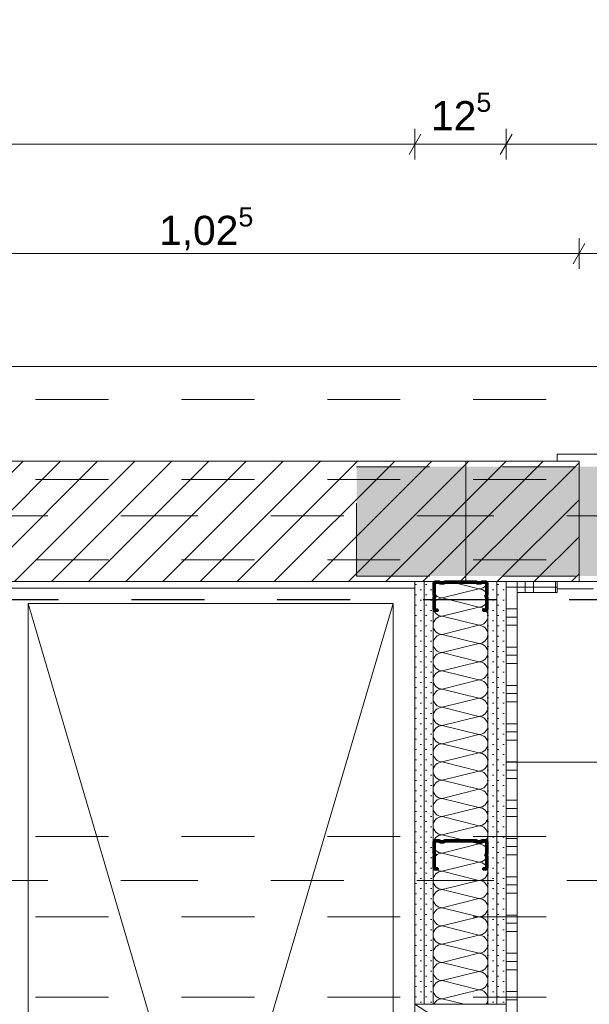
# Model space of a CAD drawing. Header units: metres. Extents: x -3.5 to 65.3, y -10.9 to 16.7.
# Tile 167 of 225: x 41.558 to 42.339, y 5.18 to 6.531. Entities that reach past the tile are written whole.
import ezdxf

# ---------------------------------------------------------------- set-up
doc = ezdxf.new("R2010")
doc.units = ezdxf.units.M
doc.header["$MEASUREMENT"] = 0
for name, pattern in [('Achse', [0.08, 0.04, -0.02, 0, -0.02]), ('Punktlinie eng', [0.015, 0.005, -0.01]), ('Strichlinie doppelt', [0.218722, 0.105833, -0.042333, 0.028222, -0.042333]), ('Strichlinie eng', [0.046, 0.03, -0.016]), ('Untersicht', [0.04, 0.03, -0.01]), ('Wipeout_Contour', [1, 0, -1])]:
    doc.linetypes.add(name, pattern=pattern)
for name, color, linetype in [('102 - Bemaßung_ Beschriftung.Detail_ Ausschnitt', 7, 'Continuous'), ('301 - Elemente.Linie', 7, 'Continuous'), ('451 - Universal.Achsen Raster', 7, 'Continuous'), ('605 - Struktur.Wand Innen', 7, 'Continuous'), ('608 - Struktur.Träger', 7, 'Continuous'), ('650 - Abdeckung.Fußboden Aufbau', 7, 'Continuous'), ('654 - Abdeckung.Wand Belag', 7, 'Continuous'), ('660 - Unterkonstruktion.Trockenbau', 7, 'Continuous'), ('701 - Einrichtung.Möbel', 7, 'Continuous'), ('Neubau_302 - Elemente.Schraffur', 7, 'Continuous'), ('Neubau_606 - Struktur.Wand Innen Ausbau', 7, 'Continuous'), ('Neubau_615 - Struktur.Sturz', 7, 'Continuous'), ('Neubau_650 - Abdeckung.Fußboden Aufbau', 7, 'Continuous'), ('Neubau_653 - Abdeckung.TB Verkofferung', 7, 'Continuous')]:
    doc.layers.add(name, color=color, linetype=linetype)
doc.styles.add('ERSTELLTER_STIL_1', font='txt')
doc.dimstyles.new('ERSTELLTER_STIL__1', dxfattribs={"dimtxt": 0.04, "dimasz": 0.02128, "dimexe": 0.18, "dimexo": 0.0625, "dimgap": 0, "dimtad": 1, "dimtih": 1, "dimtoh": 1, "dimzin": 0, "dimdsep": 46, "dimtxsty": 'ERSTELLTER_STIL_1', "dimblk": 'ARROWHEAD_2', "dimblk1": 'ARROWHEAD_2', "dimblk2": 'ARROWHEAD_2', "dimcen": 0.09, "dimse1": 1, "dimse2": 1, "dimclrd": 7, "dimclre": 7, "dimclrt": 7, "dimazin": 0, "dimtfac": 1, "dimtdec": 4, "dimtmove": 0, "dimatfit": 3, "dimfxl": 1, "dimtolj": 1, "dimtzin": 0, "dimarcsym": 0})
doc.dimstyles.new('ERSTELLTER_STIL__3', dxfattribs={"dimtxt": 0.04, "dimasz": 0.02128, "dimexe": 0.18, "dimexo": 0.0625, "dimgap": 0, "dimtad": 1, "dimzin": 0, "dimdsep": 46, "dimtxsty": 'ERSTELLTER_STIL_1', "dimblk": 'ARROWHEAD_2', "dimblk1": 'ARROWHEAD_2', "dimblk2": 'ARROWHEAD_2', "dimcen": 0.09, "dimse1": 1, "dimse2": 1, "dimclrd": 7, "dimclre": 7, "dimclrt": 7, "dimazin": 0, "dimtfac": 1, "dimtdec": 4, "dimtmove": 0, "dimatfit": 3, "dimfxl": 1, "dimtolj": 1, "dimtzin": 0, "dimarcsym": 0})
doc.dimstyles.new('ERSTELLTER_STIL__4', dxfattribs={"dimtxt": 0.04, "dimasz": 0.02128, "dimexe": 0.18, "dimexo": 0.0625, "dimgap": 0, "dimtad": 1, "dimzin": 0, "dimdsep": 46, "dimtxsty": 'ERSTELLTER_STIL_1', "dimblk": 'ARROWHEAD_2', "dimblk1": 'ARROWHEAD_2', "dimblk2": 'ARROWHEAD_2', "dimcen": 0.09, "dimse1": 1, "dimse2": 1, "dimclrd": 7, "dimclre": 7, "dimclrt": 7, "dimazin": 0, "dimtfac": 1, "dimtdec": 4, "dimtmove": 2, "dimatfit": 3, "dimfxl": 1, "dimtolj": 1, "dimtzin": 0, "dimarcsym": 0})
doc.dimstyles.new('ERSTELLTER_STIL__5', dxfattribs={"dimtxt": 0.04, "dimasz": 0.02128, "dimexe": 0.18, "dimexo": 0.0625, "dimgap": 0, "dimtad": 1, "dimtih": 1, "dimtoh": 1, "dimzin": 0, "dimdsep": 46, "dimtxsty": 'ERSTELLTER_STIL_1', "dimblk": 'ARROWHEAD_2', "dimblk1": 'ARROWHEAD_2', "dimblk2": 'ARROWHEAD_2', "dimcen": 0.09, "dimclrd": 7, "dimclre": 7, "dimclrt": 7, "dimazin": 0, "dimtfac": 1, "dimtdec": 4, "dimtmove": 0, "dimatfit": 3, "dimfxl": 1, "dimtolj": 1, "dimtzin": 0, "dimarcsym": 0})
pattern_1 = [(45, (0, 0), (-0.0070710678, 0.0070710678), [0, -0.01])]
pattern_2 = [(45, (0, 0), (-0.025455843, 0.025455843), [])]

# ---------------------------------------------------------------- blocks, each defined once
blk = doc.blocks.new('*X4')
at = {"layer": 'Neubau_606 - Struktur.Wand Innen Ausbau', "color": 7, "linetype": 'Continuous', "lineweight": 5}
for p, q in [((42.1875, 5.75), (42.1475, 5.76)), ((42.1875, 5.75), (42.1375, 5.7375)), ((42.1875, 5.725), (42.1375, 5.7375)), ((42.1875, 5.725), (42.1375, 5.7125)), ((42.1875, 5.7), (42.1375, 5.7125)), ((42.1875, 5.7), (42.1375, 5.6875)), ((42.1875, 5.675), (42.1375, 5.6875)), ((42.1875, 5.675), (42.1375, 5.6625)), ((42.1875, 5.65), (42.1375, 5.6625)), ((42.1875, 5.65), (42.1375, 5.6375)), ((42.1875, 5.625), (42.1375, 5.6375)), ((42.1875, 5.625), (42.1375, 5.6125)), ((42.1875, 5.6), (42.1375, 5.6125)), ((42.1875, 5.6), (42.1375, 5.5875)), ((42.1875, 5.575), (42.1375, 5.5875)), ((42.1875, 5.575), (42.1375, 5.5625)), ((42.1875, 5.55), (42.1375, 5.5625)), ((42.1875, 5.55), (42.1375, 5.5375)), ((42.1875, 5.525), (42.1375, 5.5375)), ((42.1875, 5.525), (42.1375, 5.5125)), ((42.1875, 5.5), (42.1375, 5.5125)), ((42.1875, 5.5), (42.1375, 5.4875)), ((42.1875, 5.475), (42.1375, 5.4875)), ((42.1875, 5.475), (42.1375, 5.4625)), ((42.1875, 5.45), (42.1375, 5.4625)), ((42.1875, 5.45), (42.1375, 5.4375)), ((42.1875, 5.425), (42.1375, 5.4375)), ((42.1875, 5.425), (42.1375, 5.4125)), ((42.1875, 5.4), (42.1375, 5.4125)), ((42.1875, 5.4), (42.1375, 5.3875)), ((42.1875, 5.375), (42.1375, 5.3875)), ((42.1875, 5.375), (42.1375, 5.3625)), ((42.1875, 5.35), (42.1375, 5.3625)), ((42.1875, 5.35), (42.1375, 5.3375)), ((42.1875, 5.325), (42.1375, 5.3375)), ((42.1875, 5.325), (42.1375, 5.3125)), ((42.1875, 5.3), (42.1375, 5.3125)), ((42.1875, 5.3), (42.1375, 5.2875)), ((42.1875, 5.275), (42.1375, 5.2875)), ((42.1875, 5.275), (42.1375, 5.2625)), ((42.1875, 5.25), (42.1375, 5.2625)), ((42.1875, 5.25), (42.1375, 5.2375)), ((42.1875, 5.225), (42.1375, 5.2375)), ((42.1875, 5.225), (42.1375, 5.2125)), ((42.1875, 5.2), (42.1375, 5.2125)), ((42.1875, 5.2), (42.1375, 5.1875)), ((42.1676, 5.18), (42.1375, 5.1875))]:
    blk.add_line(p, q, dxfattribs=at)
for centre, start, end in [((42.1375, 5.75), 126.8699, 180), ((42.1875, 5.7625), 270, 348.463), ((42.1375, 5.75), 180, 270), ((42.1875, 5.7375), 0, 90), ((42.1375, 5.725), 90, 180), ((42.1875, 5.7375), 270, 0), ((42.1375, 5.725), 180, 270), ((42.1875, 5.7125), 0, 90), ((42.1375, 5.7), 90, 180), ((42.1875, 5.7125), 270, 0), ((42.1375, 5.7), 180, 270), ((42.1875, 5.6875), 0, 90), ((42.1375, 5.675), 90, 180), ((42.1375, 5.675), 180, 270), ((42.1875, 5.6875), 270, 0), ((42.1875, 5.6625), 0, 90), ((42.1375, 5.65), 90, 180), ((42.1875, 5.6625), 270, 0), ((42.1375, 5.65), 180, 270), ((42.1875, 5.6375), 0, 90), ((42.1375, 5.625), 90, 180), ((42.1875, 5.6375), 270, 0), ((42.1375, 5.625), 180, 270), ((42.1875, 5.6125), 0, 90), ((42.1375, 5.6), 90, 180), ((42.1875, 5.6125), 270, 0), ((42.1375, 5.6), 180, 270), ((42.1875, 5.5875), 0, 90), ((42.1375, 5.575), 90, 180), ((42.1875, 5.5875), 270, 0), ((42.1375, 5.575), 180, 270), ((42.1875, 5.5625), 0, 90), ((42.1375, 5.55), 90, 180), ((42.1875, 5.5625), 270, 0), ((42.1375, 5.55), 180, 270), ((42.1875, 5.5375), 0, 90), ((42.1375, 5.525), 90, 180), ((42.1875, 5.5375), 270, 0), ((42.1375, 5.525), 180, 270), ((42.1375, 5.5), 90, 180), ((42.1875, 5.5125), 0, 90), ((42.1875, 5.5125), 270, 0), ((42.1375, 5.5), 180, 270), ((42.1875, 5.4875), 0, 90), ((42.1375, 5.475), 90, 180), ((42.1875, 5.4875), 270, 0), ((42.1375, 5.475), 180, 270), ((42.1875, 5.4625), 0, 90), ((42.1375, 5.45), 90, 180), ((42.1875, 5.4625), 270, 0), ((42.1375, 5.45), 180, 270), ((42.1875, 5.4375), 0, 90), ((42.1375, 5.425), 90, 180), ((42.1875, 5.4375), 270, 0), ((42.1375, 5.425), 180, 270), ((42.1875, 5.4125), 0, 90), ((42.1375, 5.4), 90, 180), ((42.1875, 5.4125), 270, 0), ((42.1375, 5.4), 180, 270), ((42.1875, 5.3875), 0, 90), ((42.1375, 5.375), 90, 180), ((42.1875, 5.3875), 270, 0), ((42.1375, 5.375), 180, 270), ((42.1875, 5.3625), 0, 90), ((42.1375, 5.35), 90, 180), ((42.1375, 5.35), 180, 270), ((42.1875, 5.3625), 270, 0), ((42.1875, 5.3375), 0, 90), ((42.1375, 5.325), 90, 180), ((42.1875, 5.3375), 270, 0), ((42.1375, 5.325), 180, 270), ((42.1875, 5.3125), 0, 90), ((42.1375, 5.3), 90, 180), ((42.1875, 5.3125), 270, 0), ((42.1375, 5.3), 180, 270), ((42.1875, 5.2875), 0, 90), ((42.1375, 5.275), 90, 180), ((42.1875, 5.2875), 270, 0), ((42.1375, 5.275), 180, 270), ((42.1875, 5.2625), 0, 90), ((42.1375, 5.25), 90, 180), ((42.1875, 5.2625), 270, 0), ((42.1375, 5.25), 180, 270), ((42.1875, 5.2375), 0, 90), ((42.1375, 5.225), 90, 180), ((42.1875, 5.2375), 270, 0), ((42.1375, 5.225), 180, 270), ((42.1875, 5.2125), 0, 90), ((42.1375, 5.2), 90, 180), ((42.1875, 5.2125), 270, 0), ((42.1375, 5.2), 180, 270), ((42.1875, 5.1875), 0, 90), ((42.1375, 5.175), 90, 156.5104), ((42.1875, 5.1875), 323.0283, 0)]:
    blk.add_arc(centre, 0.0125, start, end, dxfattribs=at)
blk = doc.blocks.new('*X144')
at = {"layer": '654 - Abdeckung.Wand Belag', "color": 7, "linetype": 'Continuous', "lineweight": 5}
for p, q in [((42.225, 5.7525), (42.24, 5.7525)), ((42.225, 5.7225), (42.24, 5.7225)), ((42.225, 5.7113), (42.24, 5.7113)), ((42.225, 5.7), (42.24, 5.7)), ((42.225, 5.67), (42.24, 5.67)), ((42.225, 5.6588), (42.24, 5.6588)), ((42.225, 5.6475), (42.24, 5.6475)), ((42.225, 5.6175), (42.24, 5.6175)), ((42.225, 5.6063), (42.24, 5.6063)), ((42.225, 5.595), (42.24, 5.595)), ((42.225, 5.565), (42.24, 5.565)), ((42.225, 5.5538), (42.24, 5.5538)), ((42.225, 5.5425), (42.24, 5.5425)), ((42.225, 5.5125), (42.24, 5.5125)), ((42.225, 5.5013), (42.24, 5.5013)), ((42.225, 5.49), (42.24, 5.49)), ((42.225, 5.46), (42.24, 5.46)), ((42.225, 5.4488), (42.24, 5.4488)), ((42.225, 5.4375), (42.24, 5.4375)), ((42.225, 5.4075), (42.24, 5.4075)), ((42.225, 5.3963), (42.24, 5.3963)), ((42.225, 5.385), (42.24, 5.385)), ((42.225, 5.355), (42.24, 5.355)), ((42.225, 5.3438), (42.24, 5.3438)), ((42.225, 5.3325), (42.24, 5.3325)), ((42.225, 5.3025), (42.24, 5.3025)), ((42.225, 5.2913), (42.24, 5.2913)), ((42.225, 5.28), (42.24, 5.28)), ((42.225, 5.25), (42.24, 5.25)), ((42.225, 5.2388), (42.24, 5.2388)), ((42.225, 5.2275), (42.24, 5.2275)), ((42.225, 5.1975), (42.24, 5.1975)), ((42.225, 5.1863), (42.24, 5.1863))]:
    blk.add_line(p, q, dxfattribs=at)
blk = doc.blocks.new('*X146')
at = {"layer": '654 - Abdeckung.Wand Belag', "color": 7, "linetype": 'Continuous', "lineweight": 5}
for p, q in [((42.24, 5.76), (42.24, 5.745)), ((42.2512, 5.76), (42.2512, 5.745)), ((42.2625, 5.76), (42.2625, 5.745)), ((42.2925, 5.76), (42.2925, 5.745)), ((42.24, 5.7525), (42.2625, 5.7525)), ((42.2625, 5.7525), (42.295, 5.7525))]:
    blk.add_line(p, q, dxfattribs=at)
blk = doc.blocks.new('*D158')
at = {"layer": '102 - Bemaßung_ Beschriftung.Detail_ Ausschnitt', "color": 7, "linetype": 'Continuous', "lineweight": 5}
for p, q in [((41.3, 6.189), (41.3, 6.231)), ((42.325, 6.189), (42.325, 6.231)), ((41.3081, 6.224), (41.2919, 6.196)), ((42.3331, 6.224), (42.3169, 6.196)), ((41.3, 6.21), (42.325, 6.21))]:
    blk.add_line(p, q, dxfattribs=at)
at = {"layer": '102 - Bemaßung_ Beschriftung.Detail_ Ausschnitt', "color": 7, "lineweight": 5, "insert": (41.7493, 6.2102), "char_height": 0.04, "attachment_point": 7, "style": 'ERSTELLTER_STIL_1'}
blk.add_mtext('\\A1;{\\pql;\\fArial|b0|i0|c0|p38;1,02\\fArial|b0|i0|c0|p38;\\A1{\\H.66x;\\S5^  ;}}', dxfattribs=at)
blk = doc.blocks.new('ARROWHEAD_2')
at = {"color": 0, "linetype": 'Continuous', "lineweight": 0}
for p, q in [((-0.378, -0.655), (0.378, 0.655)), ((0, 0), (-1, 0))]:
    blk.add_line(p, q, dxfattribs=at)
blk = doc.blocks.new('*D159')
at = {"layer": '102 - Bemaßung_ Beschriftung.Detail_ Ausschnitt', "color": 7, "linetype": 'Continuous', "lineweight": 5}
for p, q in [((42.325, 6.189), (42.325, 6.231)), ((43.21, 6.189), (43.21, 6.231)), ((42.3331, 6.224), (42.3169, 6.196)), ((43.2181, 6.224), (43.2019, 6.196)), ((42.325, 6.21), (43.21, 6.21))]:
    blk.add_line(p, q, dxfattribs=at)
at = {"layer": '102 - Bemaßung_ Beschriftung.Detail_ Ausschnitt', "color": 7, "lineweight": 5, "char_height": 0.04, "attachment_point": 7, "style": 'ERSTELLTER_STIL_1'}
for s, insert in [('\\A1;{\\pql;\\fArial|b0|i0|c0|p38;88\\fArial|b0|i0|c0|p38;\\A1{\\H.66x;\\S5^  ;}}', (42.7271, 6.2173)), ('\\A1;{\\pql;\\fArial|b0|i0|c0|p38;2,13\\fArial|b0|i0|c0|p38;\\A1{\\H.66x;\\S5^  ;}}', (42.7043, 6.1542))]:
    blk.add_mtext(s, dxfattribs=dict(at, insert=insert))
blk = doc.blocks.new('*D166')
at = {"layer": '102 - Bemaßung_ Beschriftung.Detail_ Ausschnitt', "color": 7, "linetype": 'Continuous', "lineweight": 5}
for p, q in [((40.38, 6.339), (40.38, 6.381)), ((42.1, 6.339), (42.1, 6.381)), ((40.3881, 6.374), (40.3719, 6.346)), ((42.1081, 6.374), (42.0919, 6.346)), ((40.38, 6.36), (42.1, 6.36))]:
    blk.add_line(p, q, dxfattribs=at)
at = {"layer": '102 - Bemaßung_ Beschriftung.Detail_ Ausschnitt', "color": 7, "lineweight": 5, "insert": (41.1868, 6.368), "char_height": 0.04, "attachment_point": 7, "style": 'ERSTELLTER_STIL_1'}
blk.add_mtext('\\A1;{\\pql;\\fArial|b0|i0|c0|p38;1,72}', dxfattribs=at)
blk = doc.blocks.new('*D167')
at = {"layer": '102 - Bemaßung_ Beschriftung.Detail_ Ausschnitt', "color": 7, "linetype": 'Continuous', "lineweight": 5}
for p, q in [((42.1, 6.339), (42.1, 6.381)), ((42.225, 6.339), (42.225, 6.381)), ((42.1081, 6.374), (42.0919, 6.346)), ((42.2331, 6.374), (42.2169, 6.346)), ((42.1, 6.36), (42.225, 6.36))]:
    blk.add_line(p, q, dxfattribs=at)
at = {"layer": '102 - Bemaßung_ Beschriftung.Detail_ Ausschnitt', "color": 7, "lineweight": 5, "insert": (42.1221, 6.3675), "char_height": 0.04, "attachment_point": 7, "style": 'ERSTELLTER_STIL_1'}
blk.add_mtext('\\A1;{\\pql;\\fArial|b0|i0|c0|p38;12\\fArial|b0|i0|c0|p38;\\A1{\\H.66x;\\S5^  ;}}', dxfattribs=at)
blk = doc.blocks.new('*D168')
at = {"layer": '102 - Bemaßung_ Beschriftung.Detail_ Ausschnitt', "color": 7, "linetype": 'Continuous', "lineweight": 5}
for p, q in [((42.225, 6.339), (42.225, 6.381)), ((44.37, 6.339), (44.37, 6.381)), ((42.2331, 6.374), (42.2169, 6.346)), ((44.3781, 6.374), (44.3619, 6.346)), ((42.225, 6.36), (44.37, 6.36))]:
    blk.add_line(p, q, dxfattribs=at)
at = {"layer": '102 - Bemaßung_ Beschriftung.Detail_ Ausschnitt', "color": 7, "lineweight": 5, "insert": (43.2343, 6.3602), "char_height": 0.04, "attachment_point": 7, "style": 'ERSTELLTER_STIL_1'}
blk.add_mtext('\\A1;{\\pql;\\fArial|b0|i0|c0|p38;2,14\\fArial|b0|i0|c0|p38;\\A1{\\H.66x;\\S5^  ;}}', dxfattribs=at)
blk = doc.blocks.new('*D323')
at = {"layer": '102 - Bemaßung_ Beschriftung.Detail_ Ausschnitt', "color": 7, "linetype": 'Continuous', "lineweight": 5}
for p, q in [((39.891, 5.76), (39.849, 5.76)), ((39.856, 5.7681), (39.884, 5.7519)), ((39.87, 3.935), (39.87, 5.76)), ((39.856, 3.9431), (39.884, 3.9269))]:
    blk.add_line(p, q, dxfattribs=at)
at = {"layer": '102 - Bemaßung_ Beschriftung.Detail_ Ausschnitt', "color": 7, "linetype": 'Continuous', "lineweight": 9, "flags": 128}
blk.add_lwpolyline([(39.8668, 5.8224), (39.8668, 5.9203), (39.8096, 5.9203), (39.8096, 5.8224)], close=True, dxfattribs=at)
at = {"layer": '102 - Bemaßung_ Beschriftung.Detail_ Ausschnitt', "color": 7, "lineweight": 5, "insert": (39.8698, 4.7843), "char_height": 0.04, "attachment_point": 7, "rotation": 90, "style": 'ERSTELLTER_STIL_1'}
blk.add_mtext('\\A1;{\\pql;\\fArial|b0|i0|c0|p38;1,82\\fArial|b0|i0|c0|p38;\\A1{\\H.66x;\\S5^  ;}}', dxfattribs=at)
blk = doc.blocks.new('*D324')
at = {"layer": '102 - Bemaßung_ Beschriftung.Detail_ Ausschnitt', "color": 7, "linetype": 'Continuous', "lineweight": 5}
for p, q in [((39.884, 5.9169), (39.856, 5.9331)), ((39.87, 5.925), (39.87, 5.9387)), ((39.891, 5.925), (39.849, 5.925)), ((39.87, 5.76), (39.87, 5.925)), ((39.856, 5.7681), (39.884, 5.7519))]:
    blk.add_line(p, q, dxfattribs=at)
at = {"color": 254, "linetype": 'Wipeout_Contour', "lineweight": 0, "ltscale": 161.086101}
blk.add_wipeout([(39.8668, 5.8224), (39.8668, 5.9203), (39.8096, 5.9203), (39.8096, 5.8224)], dxfattribs=at).dxf.layer = '102 - Bemaßung_ Beschriftung.Detail_ Ausschnitt'
at = {"layer": '102 - Bemaßung_ Beschriftung.Detail_ Ausschnitt', "color": 7, "linetype": 'Continuous', "lineweight": 9, "flags": 128}
blk.add_lwpolyline([(39.8668, 5.8224), (39.8668, 5.9203), (39.8096, 5.9203), (39.8096, 5.8224)], close=True, dxfattribs=at)
at = {"layer": '102 - Bemaßung_ Beschriftung.Detail_ Ausschnitt', "color": 7, "lineweight": 5, "insert": (39.8589, 5.831), "char_height": 0.04, "attachment_point": 7, "rotation": 90, "style": 'ERSTELLTER_STIL_1'}
blk.add_mtext('\\A1;{\\pql;\\fArial|b0|i0|c0|p38;16\\fArial|b0|i0|c0|p38;\\A1{\\H.66x;\\S5^  ;}}', dxfattribs=at)
blk = doc.blocks.new('*D354')
at = {"layer": '102 - Bemaßung_ Beschriftung.Detail_ Ausschnitt', "color": 7, "linetype": 'Continuous', "lineweight": 5}
for p, q in [((41.5385, 4.4498), (41.5385, 4.4918)), ((42.1, 4.4498), (42.1, 4.4918)), ((41.5466, 4.4848), (41.5304, 4.4568)), ((42.0919, 4.4568), (42.1081, 4.4848)), ((41.5385, 4.4708), (42.1, 4.4708)), ((42.1, 4.4708), (42.1137, 4.4708))]:
    blk.add_line(p, q, dxfattribs=at)
at = {"layer": '102 - Bemaßung_ Beschriftung.Detail_ Ausschnitt', "color": 7, "lineweight": 5, "insert": (41.7689, 4.4781), "char_height": 0.04, "attachment_point": 7, "style": 'ERSTELLTER_STIL_1'}
blk.add_mtext('\\A1;{\\pql;\\fArial|b0|i0|c0|p38;56\\fArial|b0|i0|c0|p38;\\A1{\\H.66x;\\S15^  ;}}', dxfattribs=at)
blk = doc.blocks.new('*D357')
at = {"layer": '102 - Bemaßung_ Beschriftung.Detail_ Ausschnitt', "color": 7, "linetype": 'Continuous', "lineweight": 5}
for p, q in [((40.815, 5.76), (40.815, 5.7737)), ((40.836, 5.76), (40.794, 5.76)), ((40.829, 5.7519), (40.801, 5.7681)), ((40.815, 5.1485), (40.815, 5.76)), ((40.836, 5.1485), (40.794, 5.1485)), ((40.801, 5.1566), (40.829, 5.1404))]:
    blk.add_line(p, q, dxfattribs=at)
at = {"layer": '102 - Bemaßung_ Beschriftung.Detail_ Ausschnitt', "color": 7, "lineweight": 5, "insert": (40.8076, 5.4039), "char_height": 0.04, "attachment_point": 7, "rotation": 90, "style": 'ERSTELLTER_STIL_1'}
blk.add_mtext('\\A1;{\\pql;\\fArial|b0|i0|c0|p38;61\\fArial|b0|i0|c0|p38;\\A1{\\H.66x;\\S15^  ;}}', dxfattribs=at)
blk = doc.blocks.new('*D358')
at = {"layer": '102 - Bemaßung_ Beschriftung.Detail_ Ausschnitt', "color": 7, "linetype": 'Continuous', "lineweight": 5}
for p, q in [((42.225, 4.4498), (42.225, 4.4918)), ((42.61, 4.4498), (42.61, 4.4918)), ((42.2331, 4.4848), (42.2169, 4.4568)), ((42.6181, 4.4848), (42.6019, 4.4568)), ((42.2113, 4.4708), (42.225, 4.4708)), ((42.225, 4.4708), (42.61, 4.4708))]:
    blk.add_line(p, q, dxfattribs=at)
at = {"layer": '102 - Bemaßung_ Beschriftung.Detail_ Ausschnitt', "color": 7, "lineweight": 5, "insert": (42.3771, 4.4781), "char_height": 0.04, "attachment_point": 7, "style": 'ERSTELLTER_STIL_1'}
blk.add_mtext('\\A1;{\\pql;\\fArial|b0|i0|c0|p38;38\\fArial|b0|i0|c0|p38;\\A1{\\H.66x;\\S5^  ;}}', dxfattribs=at)
blk = doc.blocks.new('*D371')
at = {"layer": '102 - Bemaßung_ Beschriftung.Detail_ Ausschnitt', "color": 7, "linetype": 'Continuous', "lineweight": 5}
for p, q in [((42.766, 5.512), (42.724, 5.512)), ((42.731, 5.5201), (42.759, 5.5039)), ((42.745, 4.91), (42.745, 5.512)), ((42.731, 4.9181), (42.759, 4.9019)), ((42.766, 4.91), (42.724, 4.91))]:
    blk.add_line(p, q, dxfattribs=at)
at = {"layer": '102 - Bemaßung_ Beschriftung.Detail_ Ausschnitt', "color": 7, "lineweight": 5, "insert": (42.7376, 5.1706), "char_height": 0.04, "attachment_point": 7, "rotation": 90, "style": 'ERSTELLTER_STIL_1'}
blk.add_mtext('\\A1;{\\pql;\\fArial|b0|i0|c0|p38;60\\fArial|b0|i0|c0|p38;\\A1{\\H.66x;\\S2^  ;}}', dxfattribs=at)
blk = doc.blocks.new('*D372')
at = {"layer": '102 - Bemaßung_ Beschriftung.Detail_ Ausschnitt', "color": 7, "linetype": 'Continuous', "lineweight": 5}
for p, q in [((42.745, 5.76), (42.745, 5.7737)), ((42.766, 5.76), (42.724, 5.76)), ((42.759, 5.7519), (42.731, 5.7681)), ((42.745, 5.512), (42.745, 5.76)), ((42.766, 5.512), (42.724, 5.512)), ((42.731, 5.5201), (42.759, 5.5039))]:
    blk.add_line(p, q, dxfattribs=at)
at = {"layer": '102 - Bemaßung_ Beschriftung.Detail_ Ausschnitt', "color": 7, "lineweight": 5, "insert": (42.7374, 5.5956), "char_height": 0.04, "attachment_point": 7, "rotation": 90, "style": 'ERSTELLTER_STIL_1'}
blk.add_mtext('\\A1;{\\pql;\\fArial|b0|i0|c0|p38;24\\fArial|b0|i0|c0|p38;\\A1{\\H.66x;\\S8^  ;}}', dxfattribs=at)
blk = doc.blocks.new('*D431')
at = {"layer": '102 - Bemaßung_ Beschriftung.Detail_ Ausschnitt', "color": 7, "linetype": 'Continuous', "lineweight": 5}
for p, q in [((40.2981, 6.0689), (40.2819, 6.0409)), ((40.29, 6.01), (40.29, 6.0759)), ((44.5481, 6.0689), (44.5319, 6.0409)), ((44.54, 5.675), (44.54, 6.0759)), ((40.2763, 6.0549), (40.29, 6.0549)), ((40.29, 6.0549), (44.54, 6.0549))]:
    blk.add_line(p, q, dxfattribs=at)
at = {"color": 254, "linetype": 'Wipeout_Contour', "lineweight": 0, "ltscale": 171.406952}
blk.add_wipeout([(42.3543, 6.0554), (42.4757, 6.0554), (42.4757, 6.1104), (42.3543, 6.1104)], dxfattribs=at).dxf.layer = '102 - Bemaßung_ Beschriftung.Detail_ Ausschnitt'
at = {"layer": '102 - Bemaßung_ Beschriftung.Detail_ Ausschnitt', "color": 7, "lineweight": 5, "insert": (42.3618, 6.0629), "char_height": 0.04, "attachment_point": 7, "style": 'ERSTELLTER_STIL_1'}
blk.add_mtext('\\A1;{\\pql;\\fArial|b0|i0|c0|p38;4,25}', dxfattribs=at)

msp = doc.modelspace()

# ---------------------------------------------------------------- hatches: boundary and pattern name
at = {"layer": 'Neubau_606 - Struktur.Wand Innen Ausbau', "linetype": 'Continuous', "lineweight": 0, "true_color": 0x000000}
h = msp.add_hatch(dxfattribs=at)
h.set_pattern_fill('Gips_0001', color=18, style=0, pattern_type=2)
h.set_pattern_definition(pattern_1)
h.paths.add_polyline_path([(42.1, 5.76), (42.1, 5.18), (42.1125, 5.18), (42.1125, 5.76)])
h = msp.add_hatch(dxfattribs=at)
h.set_pattern_fill('Gips_0001', color=18, style=0, pattern_type=2)
h.set_pattern_definition(pattern_1)
h.paths.add_polyline_path([(42.1125, 5.76), (42.1125, 5.18), (42.125, 5.18), (42.125, 5.76)])
h = msp.add_hatch(dxfattribs=at)
h.set_pattern_fill('Gips_0001', color=18, style=0, pattern_type=2)
h.set_pattern_definition(pattern_1)
h.paths.add_polyline_path([(42.2, 5.18), (42.2125, 5.18), (42.2125, 5.76), (42.2, 5.76)])
h = msp.add_hatch(dxfattribs=at)
h.set_pattern_fill('Gips_0001', color=18, style=0, pattern_type=2)
h.set_pattern_definition(pattern_1)
h.paths.add_polyline_path([(42.2125, 5.76), (42.2125, 5.18), (42.225, 5.18), (42.225, 5.76)])
at = {"layer": 'Neubau_650 - Abdeckung.Fußboden Aufbau', "linetype": 'Continuous', "lineweight": 13, "true_color": 0xafafaf}
h = msp.add_hatch(dxfattribs=at)
h.set_pattern_fill('Raster_60x60_Fuge_2mm_0001', color=253, style=0, pattern_type=2)
h.set_pattern_definition([(0, (42.61, 4.91), (0, 0.602), []), (90, (42.61, 4.91), (-0.602, 0), [])])
h.paths.add_polyline_path([(42.225, 3.935), (43.545, 3.935), (43.545, 4.06), (44.37, 4.06), (44.37, 5.76), (42.225, 5.76)])

# ---------------------------------------------------------------- linework, layer by layer
at = {"layer": '605 - Struktur.Wand Innen', "color": 1, "linetype": 'Continuous', "lineweight": 13}
for p, q in [((42.295, 5.935), (42.355, 5.935)), ((42.345, 5.75), (42.295, 5.75))]:
    msp.add_line(p, q, dxfattribs=at)
at = {"layer": '608 - Struktur.Träger', "color": 7, "linetype": 'Untersicht', "lineweight": 13}
msp.add_line((0.38, 6.01), (61.88, 6.01), dxfattribs=at)
at = {"layer": '650 - Abdeckung.Fußboden Aufbau', "color": 7, "linetype": 'Continuous', "lineweight": 13, "flags": 128}
msp.add_lwpolyline([(38.855, 5.819), (38.855, 5.935), (39.97, 5.935), (39.97, 6.01), (40.29, 6.01), (40.29, 5.925), (40.415, 5.925), (40.415, 5.76), (41.3, 5.76), (41.3, 5.925), (42.325, 5.925), (42.325, 5.76), (43.21, 5.76), (43.21, 5.925), (45.905, 5.925), (45.905, 5.76), (46.79, 5.76), (46.79, 5.925), (47.17, 5.925), (47.17, 6.01), (47.49, 6.01), (47.49, 5.925), (48.66, 5.925), (48.66, 5.805)], dxfattribs=at)
at = {"layer": '654 - Abdeckung.Wand Belag', "color": 7, "linetype": 'Continuous', "lineweight": 5, "flags": 128}
msp.add_lwpolyline([(42.24, 5.745), (42.295, 5.745)], dxfattribs=at)
at = {"layer": '660 - Unterkonstruktion.Trockenbau', "color": 7, "linetype": 'Continuous', "lineweight": 50, "flags": 128}
msp.add_lwpolyline([(42.1316, 5.3667), (42.1316, 5.365), (42.1276, 5.365, -0.414214), (42.1256, 5.367), (42.1256, 5.383, -0.267949), (42.1266, 5.3848, 0.57735), (42.1266, 5.3852, -0.267949), (42.1256, 5.3869), (42.1256, 5.403, -0.414214), (42.1276, 5.405), (42.1331, 5.405, -0.250492), (42.1348, 5.4041, 0.250492), (42.135, 5.404), (42.1392, 5.404, 0.250492), (42.1394, 5.4041, -0.250492), (42.1411, 5.405), (42.1839, 5.405, -0.250492), (42.1856, 5.4041, 0.250492), (42.1858, 5.404), (42.19, 5.404, 0.250492), (42.1902, 5.4041, -0.250492), (42.1919, 5.405), (42.1974, 5.405, -0.414214), (42.1994, 5.403), (42.1994, 5.3869, -0.267949), (42.1984, 5.3852, 0.57735), (42.1984, 5.3848, -0.267949), (42.1994, 5.383), (42.1994, 5.367, -0.414214), (42.1974, 5.365), (42.1934, 5.365), (42.1934, 5.3667), (42.1974, 5.3667, 0.414214), (42.1976, 5.367), (42.1976, 5.383, 0.267949), (42.1975, 5.3833, -0.57735), (42.1975, 5.3867, 0.267949), (42.1976, 5.3869), (42.1976, 5.403, 0.414214), (42.1974, 5.4032), (42.1919, 5.4032, 0.250492), (42.1917, 5.4031, -0.250492), (42.19, 5.4022), (42.1858, 5.4022, -0.250492), (42.1841, 5.4031, 0.250492), (42.1839, 5.4032), (42.1411, 5.4032, 0.250492), (42.1409, 5.4031, -0.250492), (42.1392, 5.4022), (42.135, 5.4022, -0.250492), (42.1333, 5.4031, 0.250492), (42.1331, 5.4032), (42.1276, 5.4032, 0.414214), (42.1273, 5.403), (42.1273, 5.3869, 0.267949), (42.1275, 5.3867, -0.57735), (42.1275, 5.3833, 0.267949), (42.1273, 5.383), (42.1273, 5.367, 0.414214), (42.1276, 5.3667)], format="xyb", close=True, dxfattribs=at)
at = {"layer": 'Neubau_606 - Struktur.Wand Innen Ausbau', "color": 1, "linetype": 'Continuous', "lineweight": 5}
for p, q in [((42.1125, 5.76), (42.1125, 5.18)), ((42.125, 5.76), (42.125, 5.18)), ((42.2, 5.18), (42.2, 5.76)), ((42.2125, 5.18), (42.2125, 5.76))]:
    msp.add_line(p, q, dxfattribs=at)
at = {"layer": 'Neubau_606 - Struktur.Wand Innen Ausbau', "color": 1, "linetype": 'Continuous', "lineweight": 9}
msp.add_line((42.1, 5.18), (42.225, 5.1), dxfattribs=at)
at = {"layer": 'Neubau_606 - Struktur.Wand Innen Ausbau', "color": 1, "linetype": 'Continuous', "lineweight": 5, "flags": 128}
for points in [[(42.1, 5.76), (42.1, 5.18)], [(42.225, 5.76), (42.1, 5.76)], [(42.225, 5.18), (42.225, 5.76)]]:
    msp.add_lwpolyline(points, dxfattribs=at)
at = {"layer": 'Neubau_606 - Struktur.Wand Innen Ausbau', "color": 1, "linetype": 'Continuous', "lineweight": 9, "flags": 128}
for points in [[(42.1, 5.18), (42.1, 5.1)], [(42.1125, 5.18), (42.1, 5.18)], [(42.125, 5.18), (42.1125, 5.18)], [(42.2, 5.18), (42.125, 5.18)], [(42.2125, 5.18), (42.2, 5.18)], [(42.225, 5.18), (42.2125, 5.18)]]:
    msp.add_lwpolyline(points, dxfattribs=at)
at = {"layer": 'Neubau_650 - Abdeckung.Fußboden Aufbau', "color": 1, "linetype": 'Continuous', "lineweight": 13, "flags": 128}
msp.add_lwpolyline([(42.225, 3.935), (42.225, 5.76), (44.37, 5.76), (44.37, 4.06), (43.545, 4.06), (43.545, 3.935), (43.21, 3.935)], dxfattribs=at)
at = {"layer": 'Neubau_653 - Abdeckung.TB Verkofferung', "color": 1, "linetype": 'Untersicht', "lineweight": 9}
for p, q in [((40.375, 5.76), (42.1, 5.76)), ((42.1, 5.0505), (42.1, 5.76)), ((42.225, 5.76), (44.37, 5.76)), ((42.225, 5.0505), (42.225, 5.76))]:
    msp.add_line(p, q, dxfattribs=at)

# ---------------------------------------------------------------- block references
at = {"layer": '654 - Abdeckung.Wand Belag', "color": 7, "lineweight": 5}
msp.add_blockref('*X144', (0, 0), dxfattribs=at)
at = {"layer": 'Neubau_606 - Struktur.Wand Innen Ausbau', "color": 1, "lineweight": 13}
msp.add_blockref('*X4', (0, 0), dxfattribs=at)

# ---------------------------------------------------------------- dimensions: what is measured, and where the dimension line sits
at = {"layer": '102 - Bemaßung_ Beschriftung.Detail_ Ausschnitt', "color": 7, "linetype": 'Continuous', "lineweight": 5}
dim = msp.add_linear_dim(base=(42.745, 5.512), p1=(42.2342, 4.91), p2=(42.2251, 5.512), angle=90, dimstyle='ERSTELLTER_STIL__3', dxfattribs=at)
dim.commit()
dim.dimension.update_dxf_attribs({"geometry": '*D371', "text_midpoint": (42.717, 5.2551), "dimtype": 160, "text_rotation": 90})

# ---------------------------------------------------------------- wipeouts: each hides what was drawn before it
at = {"color": 254, "linetype": 'Wipeout_Contour', "lineweight": 0, "ltscale": 168.466791}
msp.add_wipeout([(41.57, 5.73), (42.07, 5.73), (42.07, 4.03), (41.57, 4.03)], dxfattribs=at).dxf.layer = '701 - Einrichtung.Möbel'

# ---------------------------------------------------------------- next in the draw order: hatches: boundary and pattern name
at = {"layer": 'Neubau_650 - Abdeckung.Fußboden Aufbau', "linetype": 'Continuous', "lineweight": 13, "true_color": 0xafafaf}
h = msp.add_hatch(dxfattribs=at)
h.set_pattern_fill('Raster_60x60_Fuge_2mm_0001', color=253, style=0, pattern_type=2)
h.set_pattern_definition([(0, (40.9365, 5.1485), (0, 0.602), []), (90, (40.9365, 5.1485), (-0.602, 0), [])])
h.paths.add_polyline_path([(42.1, 3.935), (42.1, 5.76), (40.38, 5.76), (40.38, 3.935)])

# ---------------------------------------------------------------- next in the draw order: linework, layer by layer
at = {"layer": '301 - Elemente.Linie', "color": 1, "linetype": 'Strichlinie eng', "lineweight": 25, "flags": 128}
msp.add_lwpolyline([(40.3114, 5.7353), (47.17, 5.7353)], dxfattribs=at)
at = {"layer": '451 - Universal.Achsen Raster', "color": 160, "linetype": 'Strichlinie doppelt', "lineweight": 9, "true_color": 0x3232ff}
msp.add_line((64.935, 5.35), (-3.175, 5.35), dxfattribs=at)
at = {"layer": '608 - Struktur.Träger', "color": 7, "linetype": 'Untersicht', "lineweight": 13}
for p, q in [((0.38, 5.41), (61.88, 5.41)), ((0.38, 5.19), (61.88, 5.19))]:
    msp.add_line(p, q, dxfattribs=at)
at = {"layer": '608 - Struktur.Träger', "color": 7, "linetype": 'Achse', "lineweight": 9}
msp.add_line((0.38, 5.3), (61.88, 5.3), dxfattribs=at)
at = {"layer": '701 - Einrichtung.Möbel', "color": 7, "linetype": 'Continuous', "lineweight": 5}
for p, q in [((41.57, 4.03), (42.07, 5.73)), ((42.07, 4.03), (41.57, 5.73))]:
    msp.add_line(p, q, dxfattribs=at)
at = {"layer": '701 - Einrichtung.Möbel', "color": 7, "linetype": 'Continuous', "lineweight": 9, "flags": 128}
msp.add_lwpolyline([(41.57, 5.73), (42.07, 5.73), (42.07, 4.03), (41.57, 4.03)], close=True, dxfattribs=at)
at = {"layer": 'Neubau_650 - Abdeckung.Fußboden Aufbau', "color": 1, "linetype": 'Continuous', "lineweight": 13, "flags": 128}
msp.add_lwpolyline([(42.1, 3.935), (40.38, 3.935), (40.38, 5.76), (42.1, 5.76)], close=True, dxfattribs=at)

# ---------------------------------------------------------------- next in the draw order: wipeouts: each hides what was drawn before it
at = {"color": 254, "linetype": 'Wipeout_Contour', "lineweight": 0, "ltscale": 168.883378}
msp.add_wipeout([(41.3, 5.76), (42.325, 5.76), (42.325, 5.925), (41.3, 5.925)], dxfattribs=at).dxf.layer = '605 - Struktur.Wand Innen'

# ---------------------------------------------------------------- next in the draw order: hatches: boundary and pattern name
at = {"layer": '605 - Struktur.Wand Innen', "linetype": 'Continuous', "lineweight": 0, "true_color": 0x000000}
h = msp.add_hatch(dxfattribs=at)
h.set_pattern_fill('MW_Ziegel_0001', color=18, style=0, pattern_type=2)
h.set_pattern_definition(pattern_2)
h.paths.add_polyline_path([(41.3, 5.76), (42.325, 5.76), (42.325, 5.925), (41.3, 5.925)])

# ---------------------------------------------------------------- next in the draw order: linework, layer by layer
at = {"layer": '605 - Struktur.Wand Innen', "color": 1, "linetype": 'Continuous', "lineweight": 13}
for p, q in [((42.295, 5.925), (42.295, 5.935)), ((42.325, 5.925), (42.295, 5.925)), ((42.325, 5.76), (42.325, 5.925)), ((42.295, 5.75), (42.295, 5.76)), ((42.295, 5.76), (42.325, 5.76))]:
    msp.add_line(p, q, dxfattribs=at)
at = {"layer": '605 - Struktur.Wand Innen', "color": 7, "linetype": 'Continuous', "lineweight": 18}
msp.add_line((42.325, 5.76), (42.325, 5.925), dxfattribs=at)
msp.add_line((42.325, 5.76), (42.325, 5.925), dxfattribs=at)
msp.add_line((42.325, 5.76), (42.325, 5.925), dxfattribs=at)
at = {"layer": '605 - Struktur.Wand Innen', "color": 7, "linetype": 'Continuous', "lineweight": 18, "flags": 128}
for points in [[(42.325, 5.925), (41.3, 5.925)], [(41.3, 5.76), (42.325, 5.76)]]:
    msp.add_lwpolyline(points, dxfattribs=at)
at = {"layer": 'Neubau_615 - Struktur.Sturz', "color": 1, "linetype": 'Punktlinie eng', "lineweight": 13}
msp.add_line((42.02, 5.7675), (42.02, 5.9175), dxfattribs=at)

# ---------------------------------------------------------------- next in the draw order: dimensions: what is measured, and where the dimension line sits
at = {"layer": '102 - Bemaßung_ Beschriftung.Detail_ Ausschnitt', "color": 7, "linetype": 'Continuous', "lineweight": 5}
dim = msp.add_linear_dim(base=(42.1, 6.36), p1=(40.38, 5.76), p2=(42.1, 5.76), dimstyle='ERSTELLTER_STIL__1', dxfattribs=at)
dim.commit()
dim.dimension.update_dxf_attribs({"geometry": '*D166', "text_midpoint": (41.2387, 6.388), "dimtype": 160})

# ---------------------------------------------------------------- next in the draw order: wipeouts: each hides what was drawn before it
at = {"color": 254, "linetype": 'Wipeout_Contour', "lineweight": 0, "ltscale": 170.611336}
msp.add_wipeout([(42.17, 5.925), (42.325, 5.925), (42.325, 5.76), (42.17, 5.76)], dxfattribs=at).dxf.layer = 'Neubau_302 - Elemente.Schraffur'

# ---------------------------------------------------------------- next in the draw order: hatches: boundary and pattern name
at = {"layer": 'Neubau_302 - Elemente.Schraffur', "linetype": 'Continuous', "lineweight": 5}
h = msp.add_hatch(dxfattribs=at)
h.set_pattern_fill('MW_Ziegel_0001', style=0, pattern_type=2)
h.set_pattern_definition(pattern_2)
h.paths.add_polyline_path([(42.17, 5.925), (42.325, 5.925), (42.325, 5.76), (42.17, 5.76)])
at = {"layer": 'Neubau_615 - Struktur.Sturz', "linetype": 'Continuous', "lineweight": 0, "true_color": 0x3f0000}
msp.add_hatch(color=18, dxfattribs=at).paths.add_polyline_path([(42.02, 5.9175), (42.02, 5.7675), (43.36, 5.7675), (43.36, 5.9175)])

# ---------------------------------------------------------------- next in the draw order: linework, layer by layer
at = {"layer": '608 - Struktur.Träger', "color": 7, "linetype": 'Achse', "lineweight": 9}
msp.add_line((0.38, 5.9), (61.88, 5.9), dxfattribs=at)
at = {"layer": '608 - Struktur.Träger', "color": 7, "linetype": 'Untersicht', "lineweight": 13}
msp.add_line((0.38, 5.79), (61.88, 5.79), dxfattribs=at)
at = {"layer": '654 - Abdeckung.Wand Belag', "color": 7, "linetype": 'Continuous', "lineweight": 5, "flags": 128}
for points in [[(42.225, 5.76), (42.225, 3.935)], [(42.24, 5.76), (42.225, 5.76)], [(42.24, 3.95), (42.24, 5.76)], [(42.295, 5.76), (42.24, 5.76)], [(42.24, 5.76), (42.24, 5.745)], [(42.295, 5.745), (42.295, 5.76)]]:
    msp.add_lwpolyline(points, dxfattribs=at)
at = {"layer": 'Neubau_302 - Elemente.Schraffur', "color": 1, "linetype": 'Continuous', "lineweight": 9, "flags": 128}
msp.add_lwpolyline([(42.17, 5.925), (42.325, 5.925), (42.325, 5.76), (42.17, 5.76)], close=True, dxfattribs=at)
at = {"layer": 'Neubau_615 - Struktur.Sturz', "color": 1, "linetype": 'Punktlinie eng', "lineweight": 13}
for p, q in [((42.02, 5.9175), (43.36, 5.9175)), ((42.02, 5.7675), (43.36, 5.7675))]:
    msp.add_line(p, q, dxfattribs=at)

# ---------------------------------------------------------------- next in the draw order: block references
at = {"layer": '654 - Abdeckung.Wand Belag', "color": 7, "lineweight": 5}
msp.add_blockref('*X146', (0, 0), dxfattribs=at)

# ---------------------------------------------------------------- next in the draw order: dimensions: what is measured, and where the dimension line sits
at = {"layer": '102 - Bemaßung_ Beschriftung.Detail_ Ausschnitt', "color": 7, "linetype": 'Continuous', "lineweight": 5}
for base, p1, p2, picture, middle in [((42.2249889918, 6.3599822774), (42.0999889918, 5.76), (42.2249889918, 5.76), '*D167', (42.2066354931, 6.3879822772)), ((44.369988, 6.359982), (42.224989, 5.76), (44.369988, 5.76), '*D168', (43.340237, 6.387982)), ((43.2099889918, 6.2099822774), (42.3249889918, 5.925), (43.2099889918, 5.925), '*D159', (42.8116354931, 6.2379822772)), ((42.32499, 6.20998), (41.3, 5.925), (42.32499, 5.925), '*D158', (41.85524, 6.23798))]:
    dim = msp.add_linear_dim(base=base, p1=p1, p2=p2, dimstyle='ERSTELLTER_STIL__1', dxfattribs=at)
    dim.commit()
    dim.dimension.update_dxf_attribs({"geometry": picture, "text_midpoint": middle, "dimtype": 160})
dim = msp.add_linear_dim(base=(39.869989, 5.76), p1=(40.129975, 3.935001), p2=(43.729989, 5.76), angle=90, dimstyle='ERSTELLTER_STIL__3', dxfattribs=at)
dim.commit()
dim.dimension.update_dxf_attribs({"geometry": '*D323', "text_midpoint": (39.841989, 4.890249), "dimtype": 160, "text_rotation": 90})

# ---------------------------------------------------------------- next in the draw order: dimensions: what is measured, and where the dimension line sits
dim = msp.add_linear_dim(base=(39.8699889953, 5.925), p1=(43.7299889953, 5.76), p2=(43.7299889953, 5.925), angle=90, dimstyle='ERSTELLTER_STIL__4', dxfattribs=at)
dim.commit()
dim.dimension.update_dxf_attribs({"geometry": '*D324', "text_midpoint": (39.8381956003, 5.9154925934), "dimtype": 160, "text_rotation": 90})

# ---------------------------------------------------------------- next in the draw order: dimensions: what is measured, and where the dimension line sits
for base, p1, p2, picture, middle in [((40.815, 5.76), (42.0999, 5.1485), (42.1, 5.76), '*D357', (40.787, 5.5036)), ((42.745, 5.76), (42.2251, 5.512), (42.225, 5.76), '*D372', (42.717, 5.6801))]:
    dim = msp.add_linear_dim(base=base, p1=p1, p2=p2, angle=90, dimstyle='ERSTELLTER_STIL__3', dxfattribs=at)
    dim.commit()
    dim.dimension.update_dxf_attribs({"geometry": picture, "text_midpoint": middle, "dimtype": 160, "text_rotation": 90})
for base, p1, p2, picture, middle in [((42.1, 4.4708), (41.5385, 5.76), (42.1, 5.76), '*D354', (41.8686, 4.4988)), ((42.60999, 4.470753), (42.224989, 5.76), (42.60999, 5.739999), '*D358', (42.461636, 4.498753))]:
    dim = msp.add_linear_dim(base=base, p1=p1, p2=p2, dimstyle='ERSTELLTER_STIL__1', dxfattribs=at)
    dim.commit()
    dim.dimension.update_dxf_attribs({"geometry": picture, "text_midpoint": middle, "dimtype": 160})

# ---------------------------------------------------------------- next in the draw order: dimensions: what is measured, and where the dimension line sits
dim = msp.add_linear_dim(base=(44.54, 6.0549), p1=(40.29, 6.01), p2=(44.54, 5.675), dimstyle='ERSTELLTER_STIL__5', dxfattribs=at)
dim.commit()
dim.dimension.update_dxf_attribs({"geometry": '*D431', "text_midpoint": (42.4137, 6.0829), "dimtype": 160})

# ---------------------------------------------------------------- next in the draw order: linework, layer by layer
at = {"layer": '451 - Universal.Achsen Raster', "color": 160, "linetype": 'Strichlinie doppelt', "lineweight": 9, "true_color": 0x3232ff}
msp.add_line((64.935, 5.85), (-3.175, 5.85), dxfattribs=at)
at = {"layer": '660 - Unterkonstruktion.Trockenbau', "color": 7, "linetype": 'Continuous', "lineweight": 50, "flags": 128}
msp.add_lwpolyline([(42.1316, 5.7217), (42.1316, 5.72), (42.1276, 5.72, -0.414214), (42.1256, 5.722), (42.1256, 5.738, -0.267949), (42.1266, 5.7398, 0.57735), (42.1266, 5.7402, -0.267949), (42.1256, 5.7419), (42.1256, 5.758, -0.414214), (42.1276, 5.76), (42.1331, 5.76, -0.250492), (42.1348, 5.7591, 0.250492), (42.135, 5.759), (42.1392, 5.759, 0.250492), (42.1394, 5.7591, -0.250492), (42.1411, 5.76), (42.1839, 5.76, -0.250492), (42.1856, 5.7591, 0.250492), (42.1858, 5.759), (42.19, 5.759, 0.250492), (42.1902, 5.7591, -0.250492), (42.1919, 5.76), (42.1974, 5.76, -0.414214), (42.1994, 5.758), (42.1994, 5.7419, -0.267949), (42.1984, 5.7402, 0.57735), (42.1984, 5.7398, -0.267949), (42.1994, 5.738), (42.1994, 5.722, -0.414214), (42.1974, 5.72), (42.1934, 5.72), (42.1934, 5.7217), (42.1974, 5.7217, 0.414214), (42.1976, 5.722), (42.1976, 5.738, 0.267949), (42.1975, 5.7383, -0.57735), (42.1975, 5.7417, 0.267949), (42.1976, 5.7419), (42.1976, 5.758, 0.414214), (42.1974, 5.7582), (42.1919, 5.7582, 0.250492), (42.1917, 5.7581, -0.250492), (42.19, 5.7572), (42.1858, 5.7572, -0.250492), (42.1841, 5.7581, 0.250492), (42.1839, 5.7582), (42.1411, 5.7582, 0.250492), (42.1409, 5.7581, -0.250492), (42.1392, 5.7572), (42.135, 5.7572, -0.250492), (42.1333, 5.7581, 0.250492), (42.1331, 5.7582), (42.1276, 5.7582, 0.414214), (42.1273, 5.758), (42.1273, 5.7419, 0.267949), (42.1275, 5.7417, -0.57735), (42.1275, 5.7383, 0.267949), (42.1273, 5.738), (42.1273, 5.722, 0.414214), (42.1276, 5.7217)], format="xyb", close=True, dxfattribs=at)

doc.saveas('drawing.dxf')
